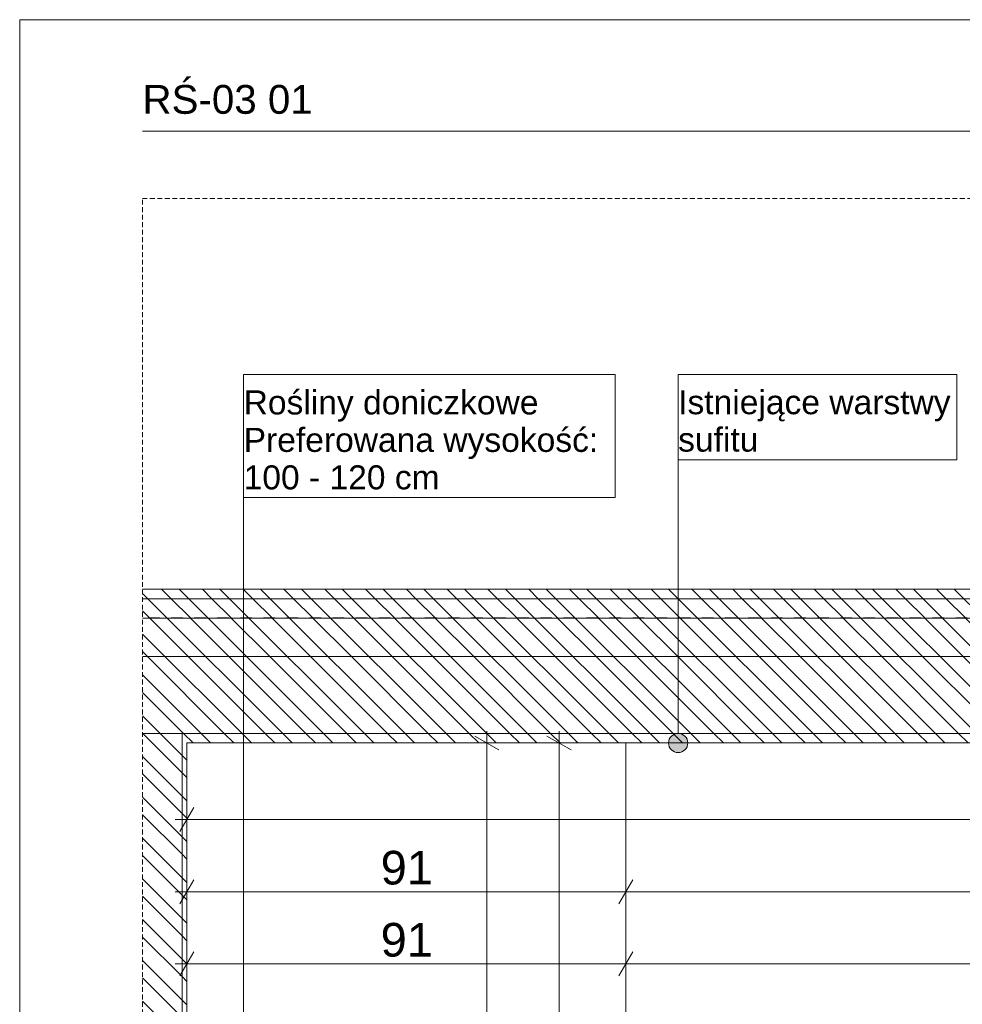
# Model space of a CAD drawing. Extents: x 180 to 5640, y 54 to 2910.
# Tile 8 of 20: x 180 to 1160, y 1886 to 2910. Entities that reach past the tile are written whole.
import ezdxf
from ezdxf.xclip import XClip

# ---------------------------------------------------------------- set-up
doc = ezdxf.new("R2010")
doc.units = 0
doc.header["$MEASUREMENT"] = 0
doc.header["$XCLIPFRAME"] = 0
doc.linetypes.add('Przerywana', pattern=[48, 24, -24])
doc.linetypes.add('Przerywana długa', pattern=[78, 50, -28])
for name, color, linetype in [('220-A Ściany', 7, 'Continuous'), ('399-W Wymiary i opisy', 7, 'Continuous'), ('420-K Ściany', 7, 'Continuous'), ('460-K Stropy', 7, 'Continuous'), ('810-G Ogólne', 7, 'Continuous'), ('820-G Rysunki Obrazki', 7, 'Continuous'), ('824-G Wypełnienia RŚ', 7, 'Continuous'), ('840-G Znaczniki ogólne', 7, 'Continuous')]:
    doc.layers.add(name, color=color, linetype=linetype)
doc.styles.add('STYL_AUTOMATYCZNY_2', font='arial.ttf')
doc.styles.add('STYL_AUTOMATYCZNY_3', font='arial.ttf')
pattern_1 = [(135, (-1693.87, 817.59), (21.2132, 21.2132), [])]

# ---------------------------------------------------------------- blocks, each defined once
blk = doc.blocks.new('Rysunek_1_1', base_point=(-1693.9, 817.6))
at = {"layer": '220-A Ściany', "linetype": 'Continuous', "lineweight": 13}
h = blk.add_hatch(dxfattribs=at)
h.set_pattern_fill('Ściany_istniejące_0001', color=8, style=0, pattern_type=2)
h.set_pattern_definition(pattern_1)
h.paths.add_polyline_path([(348.9, 2167.5), (307.7, 2167.5), (307.7, 727.3), (348.9, 727.3), (348.9, 817.6), (348.9, 2157.5)])
h = blk.add_hatch(dxfattribs=at)
h.set_pattern_fill('Ściany_istniejące_0001', color=8, style=0, pattern_type=2)
h.set_pattern_definition(pattern_1)
h.paths.add_polyline_path([(353.9, 2157.5), (348.9, 2157.5), (348.9, 817.6), (353.9, 817.6)])
at = {"layer": '460-K Stropy', "linetype": 'Continuous', "lineweight": 13}
h = blk.add_hatch(dxfattribs=at)
h.set_pattern_fill('Ściany_istniejące_0001', color=8, style=0, pattern_type=2)
h.set_pattern_definition(pattern_1)
h.paths.add_polyline_path([(2173.5, 2317.6), (307.7, 2317.6), (307.7, 2307.6), (2173.5, 2307.6)])
h = blk.add_hatch(dxfattribs=at)
h.set_pattern_fill('Ściany_istniejące_0001', color=8, style=0, pattern_type=2)
h.set_pattern_definition(pattern_1)
h.paths.add_polyline_path([(2173.5, 2307.6), (307.7, 2307.6), (307.7, 2287.6), (2173.5, 2287.6)])
h = blk.add_hatch(dxfattribs=at)
h.set_pattern_fill('Ściany_istniejące_0001', color=8, style=0, pattern_type=2)
h.set_pattern_definition(pattern_1)
h.paths.add_polyline_path([(2173.5, 2287.6), (307.7, 2287.6), (307.7, 2287.5), (2173.5, 2287.5)])
h = blk.add_hatch(dxfattribs=at)
h.set_pattern_fill('Ściany_istniejące_0001', color=8, style=0, pattern_type=2)
h.set_pattern_definition(pattern_1)
h.paths.add_polyline_path([(2173.5, 2287.5), (307.7, 2287.5), (307.7, 2247.5), (2173.5, 2247.5)])
h = blk.add_hatch(dxfattribs=at)
h.set_pattern_fill('Ściany_istniejące_0001', color=8, style=0, pattern_type=2)
h.set_pattern_definition(pattern_1)
h.paths.add_polyline_path([(307.7, 2247.5), (307.7, 2167.5), (348.9, 2167.5), (2061.8, 2167.5), (2091.8, 2167.5), (2106.4, 2167.5), (2173.5, 2167.5), (2173.5, 2247.5)])
h = blk.add_hatch(dxfattribs=at)
h.set_pattern_fill('Ściany_istniejące_0001', color=8, style=0, pattern_type=2)
h.set_pattern_definition(pattern_1)
h.paths.add_polyline_path([(348.9, 2167.5), (348.9, 2157.5), (2061.8, 2157.5), (2061.8, 2167.5)])
at = {"layer": '820-G Rysunki Obrazki', "linetype": 'Continuous', "lineweight": 13}
blk.add_hatch(color=154, dxfattribs=at).paths.add_polyline_path([(854.8, 2157.5), (855.6, 2153.7), (857.8, 2150.4), (861, 2148.3), (864.8, 2147.5), (868.7, 2148.3), (871.9, 2150.4), (874.1, 2153.7), (874.8, 2157.5), (874.1, 2161.3), (871.9, 2164.6), (868.7, 2166.7), (864.8, 2167.5), (861, 2166.7), (857.8, 2164.6), (855.6, 2161.3)])
at = {"layer": '824-G Wypełnienia RŚ', "linetype": 'Continuous', "lineweight": 13}
h = blk.add_hatch(dxfattribs=at)
h.set_pattern_fill('_Poza_zakresem_opracowan_3E', color=8, style=0, pattern_type=2)
h.set_pattern_definition([(135, (154.63, 684.32), (21.2132, 21.2132), [])])
h.paths.add_polyline_path([(2173.4, 2317.6), (307.7, 2317.6), (307.7, 529.9), (2173.4, 530.5), (2173.4, 2157.5), (2173.4, 2167.5)])
h.paths.add_polyline_path([(353.9, 2157.5), (2091.8, 2157.5), (2091.8, 817.6), (353.9, 817.6)], flags=0)
at = {"layer": '220-A Ściany', "color": 7, "linetype": 'Continuous', "lineweight": 13, "ltscale": 0.5}
blk.add_line((353.9, 2157.5), (353.9, 1117.6), dxfattribs=at)
at = {"layer": '220-A Ściany', "color": 7, "linetype": 'Continuous', "lineweight": 13, "ltscale": 0.5, "flags": 128}
blk.add_lwpolyline([(348.9, 2167.5), (348.9, 2157.5), (348.9, 817.6), (348.9, 807.6), (348.9, 782.6), (348.9, 742.6), (348.9, 727.6), (348.9, 727.3)], dxfattribs=at)
at = {"layer": '399-W Wymiary i opisy', "color": 154, "linetype": 'Continuous', "lineweight": 13, "ltscale": 0.5}
for p, q in [((678.4, 2150.3), (653.4, 2164.7)), ((665.9, 2157.5), (665.9, 2169.7)), ((753.4, 2150.3), (728.4, 2164.7)), ((740.9, 2157.5), (740.9, 2169.7)), ((684.7, 2157.5), (647.2, 2157.5)), ((665.9, 1117.6), (665.9, 2157.5)), ((759.7, 2157.5), (722.2, 2157.5)), ((740.9, 817.6), (740.9, 2157.5)), ((361.1, 2090.3), (346.7, 2065.3)), ((353.9, 2059), (353.9, 2096.5)), ((341.7, 2077.8), (353.9, 2077.8)), ((353.9, 2077.8), (2055.6, 2077.8)), ((353.9, 1984), (353.9, 2021.5)), ((810.4, 1984), (810.4, 2021.5)), ((361.1, 2015.3), (346.7, 1990.3)), ((817.6, 2015.3), (803.2, 1990.3)), ((341.7, 2002.8), (353.9, 2002.8)), ((353.9, 2002.8), (810.4, 2002.8)), ((810.4, 2002.8), (2055.6, 2002.8)), ((353.9, 1909), (353.9, 1946.5)), ((810.4, 1909), (810.4, 1946.5)), ((361.1, 1940.3), (346.7, 1915.3)), ((817.6, 1940.3), (803.2, 1915.3)), ((341.7, 1927.8), (353.9, 1927.8)), ((353.9, 1927.8), (810.4, 1927.8)), ((810.4, 1927.8), (1597.4, 1927.8))]:
    blk.add_line(p, q, dxfattribs=at)
at = {"layer": '420-K Ściany', "color": 7, "linetype": 'Continuous', "lineweight": 13, "ltscale": 0.5}
blk.add_line((810.4, 817.6), (810.4, 2157.5), dxfattribs=at)
at = {"layer": '460-K Stropy', "color": 7, "linetype": 'Continuous', "lineweight": 13, "ltscale": 0.5}
for p, q in [((2173.5, 2317.6), (307.7, 2317.6)), ((2173.5, 2307.6), (307.7, 2307.6)), ((2173.5, 2287.5), (307.7, 2287.5)), ((2173.5, 2247.5), (307.7, 2247.5)), ((2055.6, 2157.5), (353.9, 2157.5))]:
    blk.add_line(p, q, dxfattribs=at)
at = {"layer": '460-K Stropy', "color": 7, "linetype": 'Przerywana', "lineweight": 13, "ltscale": 0.5}
blk.add_line((2173.5, 2287.6), (307.7, 2287.6), dxfattribs=at)
at = {"layer": '460-K Stropy', "color": 7, "linetype": 'Continuous', "lineweight": 13, "ltscale": 0.5, "flags": 128}
blk.add_lwpolyline([(2173.5, 2167.5), (2106.4, 2167.5), (2091.8, 2167.5), (2061.8, 2167.5), (348.9, 2167.5), (307.7, 2167.5)], dxfattribs=at)
at = {"layer": '820-G Rysunki Obrazki', "color": 154, "linetype": 'Continuous', "lineweight": 13, "ltscale": 0.5}
for p, q in [((799.2, 2540.7), (412.9, 2540.7)), ((412.9, 2540.7), (412.9, 2412.9)), ((799.2, 2412.9), (799.2, 2540.7)), ((1154.6, 2540.7), (864.8, 2540.7)), ((864.8, 2540.7), (864.8, 2452.2)), ((1154.6, 2452.2), (1154.6, 2540.7)), ((864.8, 2452.2), (1154.6, 2452.2)), ((864.8, 2167.5), (864.8, 2452.2)), ((864.8, 2452.2), (1154.6, 2452.2)), ((412.9, 2412.9), (799.2, 2412.9)), ((412.9, 1207.5), (412.9, 2412.9)), ((412.9, 2412.9), (799.2, 2412.9))]:
    blk.add_line(p, q, dxfattribs=at)
blk.add_circle((864.8, 2157.5), 10, dxfattribs=at)
at = {"layer": '824-G Wypełnienia RŚ', "color": 7, "linetype": 'Continuous', "lineweight": 13, "ltscale": 0.5, "flags": 128}
blk.add_lwpolyline([(307.7, 529.9), (2173.4, 530.5), (2173.4, 2157.5), (2173.4, 2167.5), (2173.4, 2317.6), (307.7, 2317.6)], dxfattribs=at)
blk.add_lwpolyline([(353.9, 2157.5), (2091.8, 2157.5), (2091.8, 817.6), (353.9, 817.6)], close=True, dxfattribs=at)
at = {"layer": '399-W Wymiary i opisy', "color": 154, "linetype": 'Continuous', "lineweight": 13, "char_height": 35, "width": 53.391, "attachment_point": 7, "style": 'STYL_AUTOMATYCZNY_2'}
for insert in [(555.4, 2009.8), (555.4, 1934.8)]:
    blk.add_mtext('\\A1;{\\pql;\\fArial|b0|i0|c238|p0;\\W1.000000;91}', dxfattribs=dict(at, insert=insert))
at = {"layer": '820-G Rysunki Obrazki', "color": 154, "linetype": 'Continuous', "lineweight": 13, "insert": (412.9, 2421), "char_height": 25, "width": 376.298, "attachment_point": 7, "line_spacing_factor": 0.935488, "style": 'STYL_AUTOMATYCZNY_3'}
blk.add_mtext('\\A1;{\\pql;\\fArial|b0|i0|c238|p0;\\W1.000000;Rośliny doniczkowe\\P\\pql;\\fArial|b0|i0|c238|p0;\\W1.000000;Preferowana wysokość: \\fArial|b0|i0|c238|p0;\\W1.000000;100 - 120 cm}', dxfattribs=at)
at = {"layer": '820-G Rysunki Obrazki', "color": 154, "linetype": 'Continuous', "lineweight": 13, "char_height": 25, "style": 'STYL_AUTOMATYCZNY_3'}
for s, insert, attachment_point, line_spacing_factor in [('\\A1;{\\pql;\\fArial|b0|i0|c238|p0;\\W1.000000;Istniejąc\\fArial|b0|i0|c238|p0;\\W1.000000;e warstwy\\P\\pql;\\fArial|b0|i0|c238|p0;\\W1.000000;sufitu}', (864.8, 2460.3), 7, 0.933377), ('\\A1;{\\pqr;\\fArial|b0|i0|c238|p0;\\W1.000000;Ścianę istniejącą odczyścić, naprawić ubytki, \\P\\pqr;\\fArial|b0|i0|c238|p0;\\W1.000000;zagruntować, pomalować farbą - kolor - biały.\\fArial|b0|i0|c238|p0;\\W1.000000; \\P\\pqr;\\fArial|b0|i0|c238|p0;\\W1.000000;Planowane prace według projektu robót \\P\\pqr;\\fArial|b0|i0|c238|p0;\\W1.000000;budowlanych tej części obiektu.}', (1906.7, 2369.4), 9, 0.932798)]:
    blk.add_mtext(s, dxfattribs=dict(at, insert=insert, attachment_point=attachment_point, line_spacing_factor=line_spacing_factor))

msp = doc.modelspace()

# ---------------------------------------------------------------- linework, layer by layer
at = {"layer": '810-G Ogólne', "color": 7, "linetype": 'Continuous', "lineweight": 13, "ltscale": 0.1}
for p in [(4890, 2910), (180, 60)]:
    msp.add_line(p, (180, 2910), dxfattribs=at)
at = {"layer": '820-G Rysunki Obrazki', "color": 7, "linetype": 'Continuous', "lineweight": 13, "ltscale": 0.1}
msp.add_line((307.7, 2794.1), (2556.4, 2794.1), dxfattribs=at)
at = {"layer": '840-G Znaczniki ogólne', "color": 8, "linetype": 'Przerywana długa', "lineweight": 13, "ltscale": 0.1}
msp.add_lwpolyline([(307.7, 2724.1), (2556.4, 2724.1), (2556.4, 206), (307.7, 206)], close=True, dxfattribs=at)

# ---------------------------------------------------------------- block references
at = {"layer": '820-G Rysunki Obrazki', "color": 7, "linetype": 'Continuous', "lineweight": 13, "ltscale": 0.1}
ref = msp.add_blockref('Rysunek_1_1', (-1693.9, 817.6), dxfattribs=at)
XClip(ref).set_block_clipping_path([(307.7351978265, 205.9574740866), (2556.3632209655, 2724.0588953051)])

# ---------------------------------------------------------------- texts
at = {"layer": '820-G Rysunki Obrazki', "color": 7, "lineweight": 13, "insert": (307.7, 2842.1), "char_height": 30, "attachment_point": 1, "style": 'STYL_AUTOMATYCZNY_2'}
msp.add_mtext('\\A1;{\\pql;\\pt0;\\fArial|b0|i0|c238|p0;\\W1.000000;RŚ-03 01}', dxfattribs=at)

doc.saveas('drawing.dxf')
